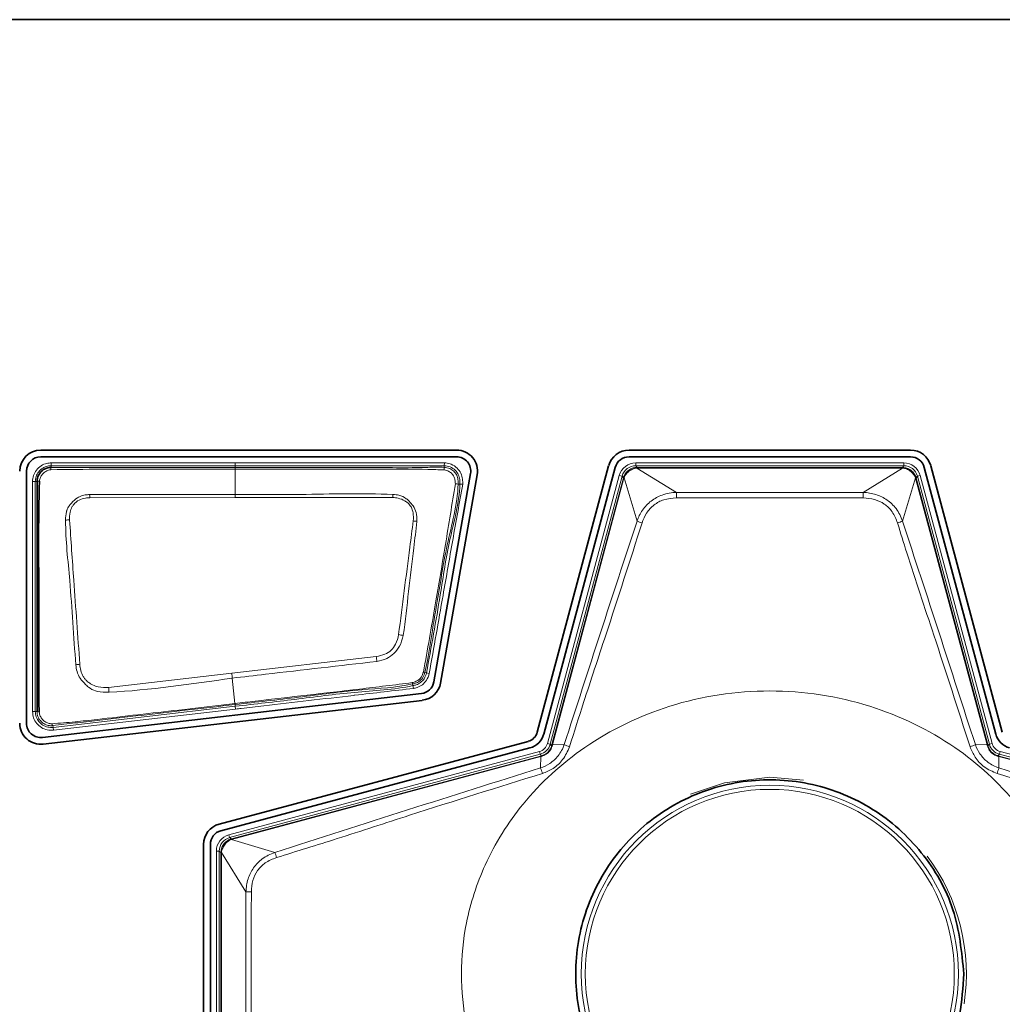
# Model space of a CAD drawing. Header units: millimetres. Extents: x 0 to 1118, y 0 to 864.
# Tile 94 of 200: x 788 to 799, y 276 to 288. Entities that reach past the tile are written whole.
import ezdxf

# ---------------------------------------------------------------- set-up
doc = ezdxf.new("R2010")
doc.units = ezdxf.units.MM

msp = doc.modelspace()

# ---------------------------------------------------------------- linework, layer by layer
at = {"color": 7, "linetype": 'Continuous', "lineweight": 35}
for p, q in [((773.486, 287.9), (811.62, 287.9)), ((792.828, 282.829), (787.93, 282.829)), ((787.93, 282.749), (792.828, 282.749)), ((798.178, 282.829), (794.861, 282.829)), ((794.861, 282.749), (798.178, 282.749)), ((788.053, 282.624), (788.053, 282.624)), ((794.621, 282.645), (793.78, 279.504)), ((793.857, 279.483), (794.699, 282.624)), ((798.34, 282.624), (799.182, 279.483)), ((799.259, 279.504), (798.418, 282.645)), ((787.762, 279.61), (787.762, 282.581)), ((792.994, 282.551), (792.561, 280.098)), ((792.64, 280.084), (793.073, 282.537)), ((792.415, 279.96), (787.949, 279.443)), ((787.958, 279.363), (792.424, 279.88)), ((793.672, 279.397), (790.032, 278.422)), ((793.949, 279.345), (793.953, 279.358)), ((790.053, 278.344), (793.693, 279.319)), ((799.208, 279.228), (799.221, 279.224)), ((789.848, 278.182), (789.848, 275.139)), ((789.928, 275.139), (789.928, 278.182))]:
    msp.add_line(p, q, dxfattribs=at)
at = {"color": 7, "linetype": 'Continuous', "lineweight": 18}
for p, q in [((788.053, 282.645), (788.053, 282.678)), ((790.22, 282.678), (788.053, 282.678)), ((788.053, 282.645), (790.22, 282.645)), ((788.053, 282.624), (788.053, 282.645)), ((790.22, 282.645), (790.22, 282.678)), ((790.22, 282.624), (790.22, 282.645)), ((790.22, 282.624), (790.22, 282.603)), ((790.22, 282.306), (790.22, 282.603)), ((792.683, 282.645), (792.681, 282.624)), ((792.685, 282.678), (792.683, 282.645)), ((794.94, 282.678), (798.1, 282.678)), ((794.94, 282.678), (794.94, 282.645)), ((794.94, 282.645), (794.956, 282.624)), ((798.1, 282.645), (794.94, 282.645)), ((794.954, 282.617), (795.419, 282.33)), ((794.956, 282.624), (794.956, 282.617)), ((794.956, 282.624), (798.084, 282.624)), ((798.084, 282.617), (794.956, 282.617)), ((797.62, 282.33), (798.085, 282.617)), ((798.084, 282.624), (798.1, 282.645)), ((798.084, 282.624), (798.084, 282.617)), ((798.1, 282.678), (798.1, 282.645)), ((793.9, 279.371), (794.746, 282.53)), ((794.779, 282.521), (793.932, 279.362)), ((793.953, 279.358), (794.795, 282.501)), ((794.801, 282.499), (793.959, 279.357)), ((794.746, 282.53), (794.779, 282.521)), ((794.795, 282.501), (794.779, 282.521)), ((794.795, 282.501), (794.801, 282.499)), ((794.955, 281.991), (794.802, 282.501)), ((798.238, 282.501), (798.084, 281.991)), ((798.238, 282.499), (798.245, 282.501)), ((799.08, 279.357), (798.238, 282.499)), ((798.26, 282.521), (798.245, 282.501)), ((798.245, 282.501), (799.087, 279.358)), ((798.293, 282.53), (798.26, 282.521)), ((799.107, 279.362), (798.26, 282.521)), ((798.293, 282.53), (799.139, 279.371)), ((787.865, 282.457), (787.832, 282.457)), ((787.832, 282.457), (787.832, 279.748)), ((787.865, 279.748), (787.865, 282.457)), ((787.865, 282.457), (787.886, 282.457)), ((792.848, 282.428), (792.868, 282.427)), ((792.901, 282.426), (792.868, 282.427)), ((788.507, 282.268), (790.22, 282.269)), ((790.22, 282.269), (790.22, 282.306)), ((795.419, 282.33), (797.62, 282.33)), ((791.881, 280.396), (790.179, 280.199)), ((790.179, 280.199), (788.729, 280.033)), ((792.474, 280.204), (792.455, 280.21)), ((792.507, 280.196), (792.474, 280.204)), ((790.218, 279.843), (790.186, 280.142)), ((792.309, 280.073), (792.314, 280.053)), ((792.321, 280.02), (792.314, 280.053)), ((790.22, 279.843), (790.218, 279.843)), ((790.22, 279.831), (790.22, 279.831)), ((790.22, 279.831), (790.22, 279.831)), ((790.22, 279.831), (790.222, 279.81)), ((787.865, 279.748), (787.832, 279.748)), ((787.886, 279.748), (787.865, 279.748)), ((790.222, 279.81), (788.074, 279.562)), ((788.078, 279.529), (790.226, 279.777)), ((790.226, 279.777), (790.222, 279.81)), ((788.074, 279.562), (788.072, 279.582)), ((788.074, 279.562), (788.078, 279.529)), ((793.9, 279.371), (793.932, 279.362)), ((793.932, 279.362), (793.949, 279.345)), ((793.953, 279.358), (793.959, 279.357)), ((793.959, 279.357), (794.097, 279.358)), ((798.942, 279.358), (799.08, 279.357)), ((799.08, 279.357), (799.087, 279.358)), ((799.087, 279.358), (799.09, 279.345)), ((799.09, 279.345), (799.107, 279.362)), ((799.139, 279.371), (799.107, 279.362)), ((790.147, 278.296), (793.806, 279.277)), ((793.814, 279.245), (790.155, 278.264)), ((793.806, 279.277), (793.814, 279.245)), ((793.831, 279.228), (793.814, 279.245)), ((799.225, 279.245), (799.208, 279.228)), ((799.233, 279.277), (799.225, 279.245)), ((802.884, 278.264), (799.225, 279.245)), ((799.233, 279.277), (802.892, 278.296)), ((790.176, 278.248), (793.818, 279.224)), ((793.82, 279.218), (790.178, 278.242)), ((793.818, 279.224), (793.831, 279.228)), ((793.818, 279.224), (793.82, 279.218)), ((793.819, 279.083), (793.82, 279.218)), ((799.219, 279.218), (799.221, 279.224)), ((799.219, 279.218), (799.22, 279.083)), ((802.861, 278.242), (799.219, 279.218)), ((799.221, 279.224), (802.863, 278.248)), ((796.52, 278.973), (796.918, 278.938)), ((790.147, 278.296), (790.155, 278.264)), ((790.155, 278.264), (790.176, 278.248)), ((790.176, 278.248), (790.178, 278.242)), ((790.176, 278.241), (790.687, 278.088)), ((790.032, 278.103), (789.999, 278.103)), ((789.999, 275.211), (789.999, 278.103)), ((790.053, 278.087), (790.032, 278.103)), ((790.032, 278.103), (790.032, 275.211)), ((790.053, 278.087), (790.059, 278.087)), ((790.053, 275.227), (790.053, 278.087)), ((790.347, 277.624), (790.059, 278.089)), ((790.059, 278.087), (790.059, 275.227)), ((790.347, 275.69), (790.347, 277.624))]:
    msp.add_line(p, q, dxfattribs=at)
at = {"color": 7, "linetype": 'Continuous', "lineweight": 18, "flags": 128}
for points in [[(790.22, 282.645), (790.286, 282.645), (790.553, 282.645), (791.62, 282.645), (791.837, 282.645), (792.683, 282.645)], [(790.22, 282.269), (790.353, 282.269), (790.886, 282.269), (791.42, 282.269), (792.078, 282.269)], [(795.584, 278.775), (795.986, 278.91), (796.52, 278.973)]]:
    msp.add_lwpolyline(points, dxfattribs=at)
at = {"color": 7, "linetype": 'Continuous', "lineweight": 18}
for radius in [2.222, 2.174]:
    msp.add_circle((796.52, 276.657), radius, dxfattribs=at)
at = {"color": 7, "linetype": 'Continuous', "lineweight": 35}
for centre, radius, start, end in [((787.93, 282.581), 0.248, 90, 180), ((787.93, 282.581), 0.168, 90, 180), ((792.828, 282.581), 0.248, 350, 90), ((792.828, 282.581), 0.168, 350, 90), ((794.861, 282.581), 0.248, 90, 165), ((794.861, 282.581), 0.168, 90, 165), ((798.178, 282.581), 0.248, 15, 90), ((798.178, 282.581), 0.168, 15, 90), ((792.396, 280.127), 0.168, 276.6018, 350), ((792.396, 280.127), 0.248, 276.6018, 350), ((787.93, 279.61), 0.248, 180, 276.6018), ((787.93, 279.61), 0.168, 180, 276.6018), ((793.633, 279.544), 0.152, 285, 345), ((793.633, 279.544), 0.232, 285, 345), ((799.406, 279.544), 0.232, 195, 255), ((790.096, 278.182), 0.248, 105, 180), ((790.096, 278.182), 0.168, 105, 180)]:
    msp.add_arc(centre, radius, start, end, dxfattribs=at)
at = {"color": 7, "linetype": 'Continuous', "lineweight": 18}
for centre, radius, start, end in [((788.096, 282.6), 0.0491, 150.3661, 183.7777), ((792.588, 282.606), 0.0951, 353.3092, 11.3765), ((794.934, 282.617), 0.02, 359.8624, 19.5005), ((798.105, 282.617), 0.02, 160.4995, 180.1376), ((794.807, 282.52), 0.02, 235.4995, 255.1376), ((798.232, 282.52), 0.02, 284.8624, 304.5005), ((787.911, 282.413), 0.0507, 86.0471, 119.9743), ((792.814, 282.252), 0.179, 79.192, 89.7184), ((780.08, 281.864), 8.437, 2.7385, 2.9915), ((802.094, 281.867), 10.024, 177.488, 177.7016), ((791.931, 282.257), 3.489, 0.1345, 1.193), ((801.108, 282.257), 3.489, 178.807, 179.8655), ((788.268, 281.545), 0.461, 89.965, 95.7578), ((792.266, 281.503), 0.494, 78.8313, 83.8773), ((795.149, 282.438), 0.487, 246.5184, 253.9305), ((797.89, 282.438), 0.487, 286.0695, 293.4816), ((792.007, 279.9), 0.768, 75.5205, 79.5384), ((788.5, 279.22), 1.091, 95.8167, 98.3001), ((785.72, 279.5), 6.227, 7.7467, 8.2786), ((781.138, 279.148), 9.103, 6.268, 6.6308), ((792.463, 280.297), 0.0879, 253.8544, 264.571), ((792.215, 280.067), 0.0947, 3.2569, 13.0886), ((767.176, 278.824), 21.587, 3.0582, 3.2104), ((787.907, 279.791), 0.0477, 243.1181, 273.2802), ((788.09, 279.606), 0.0297, 184.1537, 232.4378), ((794.288, 279.784), 0.468, 245.8555, 254.1455), ((798.751, 279.784), 0.468, 285.8545, 294.1445), ((793.955, 279.338), 0.00907, 77.7691, 126.5329), ((799.085, 279.338), 0.00907, 53.4671, 102.2309), ((793.839, 279.222), 0.00907, 143.4671, 192.2309), ((799.201, 279.222), 0.00907, 347.7691, 36.5329), ((793.243, 278.851), 0.621, 15.6037, 21.8977), ((799.796, 278.851), 0.621, 158.1023, 164.3963), ((790.157, 278.236), 0.0199, 14.8656, 34.6287), ((790.059, 278.109), 0.0199, 250.3713, 270.1344), ((790.184, 277.879), 0.545, 15.956, 22.5696), ((796.52, 276.657), 2.316, 351.193, 36.8299), ((790.419, 280.889), 3.266, 268.7286, 269.8539)]:
    msp.add_arc(centre, radius, start, end, dxfattribs=at)
for centre, major_axis, ratio, start_param, end_param in [((794.94, 282.478), (-0.122, 0.159), 0.999758, 5.628804, 6.937567), ((794.94, 282.478), (-0.101, 0.132), 0.999661, 5.628804, 6.937567), ((794.958, 282.454), (-0.056, 0.162), 0.972579, 5.959695, 5.976911), ((794.958, 282.514), (-0.0344, 0.0984), 0.954922, 5.961416, 5.978632), ((798.081, 282.454), (0.056, 0.162), 0.972579, 0.306274, 0.32349), ((798.081, 282.514), (0.0344, 0.0984), 0.954922, 0.304553, 0.321769), ((798.099, 282.478), (0.122, 0.159), 0.999758, 5.628804, 6.937567), ((798.099, 282.478), (0.101, 0.132), 0.999661, 5.628804, 6.937567), ((794.958, 282.454), (0.142, -0.096), 0.972579, 3.447867, 3.465083), ((794.9, 282.469), (0.0862, -0.0587), 0.954922, 3.446146, 3.463362), ((798.139, 282.469), (0.0862, 0.0587), 0.954922, 5.961416, 5.978632), ((798.081, 282.454), (0.142, 0.096), 0.972579, 5.959695, 5.976911), ((793.771, 279.406), (0.0943, -0.0943), 0.999797, 5.759674, 6.806696), ((793.771, 279.406), (0.118, -0.118), 0.999878, 5.759674, 6.806696), ((799.268, 279.406), (0.118, 0.118), 0.999878, 2.618082, 3.665103), ((799.268, 279.406), (-0.0943, -0.0943), 0.999797, 5.759674, 6.806696), ((790.199, 278.103), (-0.159, 0.122), 0.999758, 5.628804, 6.937567), ((790.199, 278.103), (0.132, -0.101), 0.999661, 2.487211, 3.795974), ((790.223, 278.084), (-0.096, 0.142), 0.972579, 5.959695, 5.97703), ((790.208, 278.142), (-0.0587, 0.0862), 0.954922, 5.961416, 5.978751), ((790.223, 278.084), (0.162, -0.056), 0.972579, 3.447748, 3.465083), ((790.163, 278.084), (0.0984, -0.0344), 0.954922, 3.446027, 3.463362)]:
    msp.add_ellipse(centre, major_axis=major_axis, ratio=ratio, start_param=start_param, end_param=end_param, dxfattribs=at)
for points, knots in [([(788.053, 282.678), (788.036, 282.677), (787.994, 282.674), (787.931, 282.647), (787.876, 282.596), (787.839, 282.53), (787.834, 282.481), (787.832, 282.457)], [0, 0, 0, 0, 0.148542, 0.362996, 0.577594, 0.792489, 1, 1, 1, 1]), ([(787.865, 282.457), (787.867, 282.478), (787.871, 282.519), (787.903, 282.575), (787.95, 282.618), (788.003, 282.641), (788.038, 282.644), (788.053, 282.645)], [0, 0, 0, 0, 0.207525, 0.422406, 0.636965, 0.851374, 1, 1, 1, 1]), ([(788.047, 282.597), (788.248, 282.6), (788.647, 282.605), (789.243, 282.603), (789.767, 282.603), (790.092, 282.603), (790.22, 282.603)], [0, 0, 0, 0, 0.277616, 0.55073, 0.823865, 1, 1, 1, 1]), ([(790.22, 282.624), (789.968, 282.624), (789.643, 282.624), (789.12, 282.624), (788.649, 282.624), (788.252, 282.624), (788.053, 282.624)], [0, 0, 0, 0, 0.348076, 0.450575, 0.724495, 1, 1, 1, 1]), ([(792.685, 282.678), (792.403, 282.678), (791.837, 282.678), (791.016, 282.678), (790.476, 282.678), (790.22, 282.678)], [0, 0, 0, 0, 0.343799, 0.687599, 1, 1, 1, 1]), ([(792.681, 282.624), (792.681, 282.624), (792.618, 282.629), (792.307, 282.617), (791.752, 282.627), (790.995, 282.624), (790.484, 282.624), (790.22, 282.624)], [0, 0, 0, 0, 0.000008, 0.077922, 0.377558, 0.677759, 1, 1, 1, 1]), ([(790.22, 282.603), (790.264, 282.603), (790.486, 282.603), (791.064, 282.603), (791.776, 282.601), (792.375, 282.606), (792.618, 282.597), (792.682, 282.595)], [0, 0, 0, 0, 0.054134, 0.270669, 0.70374, 0.921922, 1, 1, 1, 1]), ([(792.848, 282.428), (792.848, 282.428), (792.848, 282.446), (792.848, 282.481), (792.834, 282.536), (792.798, 282.581), (792.747, 282.617), (792.704, 282.623), (792.681, 282.624), (792.681, 282.624)], [0, 0, 0, 0, 0.000069, 0.181862, 0.36744, 0.566113, 0.762287, 0.999931, 1, 1, 1, 1]), ([(792.683, 282.645), (792.683, 282.645), (792.707, 282.643), (792.756, 282.636), (792.814, 282.595), (792.853, 282.542), (792.868, 282.484), (792.868, 282.445), (792.868, 282.427)], [0, 0, 0, 0, 0.000062, 0.226257, 0.448604, 0.641898, 0.834219, 1, 1, 1, 1]), ([(792.901, 282.426), (792.901, 282.446), (792.902, 282.49), (792.884, 282.557), (792.837, 282.62), (792.775, 282.663), (792.719, 282.675), (792.691, 282.678), (792.685, 282.678)], [0, 0, 0, 0, 0.156991, 0.351979, 0.549313, 0.775672, 0.949589, 1, 1, 1, 1]), ([(794.795, 282.503), (794.802, 282.521), (794.816, 282.556), (794.858, 282.596), (794.905, 282.62), (794.938, 282.623), (794.953, 282.624)], [0, 0, 0, 0, 0.2673546, 0.5310127, 0.7922416, 1, 1, 1, 1]), ([(794.954, 282.617), (794.954, 282.617), (794.94, 282.616), (794.91, 282.608), (794.866, 282.585), (794.826, 282.547), (794.808, 282.517), (794.802, 282.501), (794.802, 282.501)], [0, 0, 0, 0, 0.000099, 0.204967, 0.468567, 0.735063, 0.999901, 1, 1, 1, 1]), ([(798.238, 282.501), (798.238, 282.501), (798.232, 282.515), (798.215, 282.545), (798.177, 282.582), (798.132, 282.607), (798.1, 282.616), (798.085, 282.617), (798.085, 282.617)], [0, 0, 0, 0, 0.000099, 0.244073, 0.508658, 0.774293, 0.999901, 1, 1, 1, 1]), ([(798.086, 282.624), (798.103, 282.622), (798.137, 282.619), (798.185, 282.593), (798.224, 282.553), (798.237, 282.52), (798.244, 282.503)], [0, 0, 0, 0, 0.228401, 0.491458, 0.753348, 1, 1, 1, 1]), ([(787.914, 282.464), (787.917, 282.478), (787.923, 282.506), (787.946, 282.543), (787.979, 282.573), (788.014, 282.592), (788.037, 282.596), (788.047, 282.597)], [0, 0, 0, 0, 0.209213, 0.424915, 0.643298, 0.861018, 1, 1, 1, 1]), ([(792.682, 282.595), (792.702, 282.59), (792.735, 282.582), (792.773, 282.553), (792.799, 282.519), (792.813, 282.477), (792.814, 282.447), (792.815, 282.431)], [0, 0, 0, 0, 0.254503, 0.434183, 0.616241, 0.792354, 1, 1, 1, 1]), ([(792.815, 282.431), (792.795, 282.312), (792.756, 282.074), (792.679, 281.598), (792.575, 280.978), (792.486, 280.477), (792.438, 280.213)], [0, 0, 0, 0, 0.1611692, 0.3222928, 0.6419194, 1, 1, 1, 1]), ([(792.455, 280.21), (792.455, 280.21), (792.504, 280.395), (792.532, 280.663), (792.625, 281.163), (792.702, 281.716), (792.84, 282.186), (792.848, 282.428), (792.848, 282.428)], [0, 0, 0, 0, 0.000009, 0.254881, 0.357627, 0.676791, 0.999991, 1, 1, 1, 1]), ([(792.868, 282.427), (792.868, 282.427), (792.861, 282.206), (792.736, 281.777), (792.627, 281.033), (792.531, 280.51), (792.474, 280.204)], [0, 0, 0, 0, 0.000009, 0.293952, 0.586862, 1, 1, 1, 1]), ([(792.507, 280.196), (792.561, 280.503), (792.654, 281.027), (792.784, 281.771), (792.862, 282.207), (792.901, 282.426)], [0, 0, 0, 0, 0.413035, 0.70499, 1, 1, 1, 1]), ([(788.506, 282.305), (788.505, 282.305), (788.488, 282.304), (788.446, 282.301), (788.398, 282.288), (788.343, 282.256), (788.305, 282.218), (788.259, 282.169), (788.24, 282.133), (788.224, 282.075), (788.223, 282.037), (788.222, 282.003)], [0, 0, 0, 0, 0.001913, 0.114338, 0.267549, 0.319965, 0.527056, 0.610724, 0.758058, 0.782667, 1, 1, 1, 1]), ([(788.269, 282.006), (788.269, 282.036), (788.269, 282.089), (788.29, 282.15), (788.326, 282.2), (788.376, 282.245), (788.447, 282.264), (788.491, 282.267), (788.507, 282.268)], [0, 0, 0, 0, 0.226459, 0.3891112, 0.469736, 0.6779823, 0.876922, 1, 1, 1, 1]), ([(790.22, 282.306), (790.105, 282.306), (789.534, 282.307), (788.963, 282.306), (788.506, 282.305)], [0, 0, 0, 0, 0.199885, 1, 1, 1, 1]), ([(792.08, 282.306), (792.079, 282.306), (791.716, 282.322), (791.095, 282.302), (790.476, 282.305), (790.22, 282.306)], [0, 0, 0, 0, 0.000392, 0.586904, 1, 1, 1, 1]), ([(792.078, 282.269), (792.1, 282.268), (792.149, 282.264), (792.209, 282.239), (792.26, 282.203), (792.298, 282.156), (792.323, 282.082), (792.32, 282.026), (792.319, 281.994)], [0, 0, 0, 0, 0.152632, 0.353534, 0.453266, 0.597218, 0.776209, 1, 1, 1, 1]), ([(792.362, 281.988), (792.362, 282.024), (792.362, 282.089), (792.321, 282.168), (792.278, 282.221), (792.225, 282.267), (792.159, 282.3), (792.104, 282.304), (792.08, 282.306)], [0, 0, 0, 0, 0.223004, 0.40339, 0.550618, 0.649795, 0.85012, 1, 1, 1, 1]), ([(794.955, 281.991), (794.955, 281.991), (794.97, 282.037), (795.014, 282.126), (795.117, 282.235), (795.256, 282.309), (795.363, 282.328), (795.419, 282.33), (795.419, 282.33)], [0, 0, 0, 0, 0.0000326, 0.2375722, 0.4812109, 0.7238639, 0.9999674, 1, 1, 1, 1]), ([(795.42, 282.265), (795.369, 282.261), (795.275, 282.254), (795.152, 282.188), (795.061, 282.091), (795.029, 282.01), (795.014, 281.97)], [0, 0, 0, 0, 0.278939, 0.519553, 0.760958, 1, 1, 1, 1]), ([(797.619, 282.265), (797.575, 282.265), (797.353, 282.266), (796.62, 282.268), (795.931, 282.267), (795.42, 282.265)], [0, 0, 0, 0, 0.060615, 0.303076, 1, 1, 1, 1]), ([(798.025, 281.97), (798.007, 282.016), (797.973, 282.102), (797.873, 282.198), (797.753, 282.255), (797.665, 282.262), (797.619, 282.265)], [0, 0, 0, 0, 0.274544, 0.511285, 0.747593, 1, 1, 1, 1]), ([(797.62, 282.33), (797.62, 282.33), (797.671, 282.328), (797.771, 282.312), (797.906, 282.247), (798.018, 282.138), (798.067, 282.044), (798.084, 281.991), (798.084, 281.991)], [0, 0, 0, 0, 0.000033, 0.249575, 0.487562, 0.72675, 0.999967, 1, 1, 1, 1]), ([(788.222, 282.003), (788.222, 282.003), (788.221, 281.765), (788.271, 281.364), (788.305, 280.796), (788.33, 280.465), (788.343, 280.3)], [0, 0, 0, 0, 0.00076, 0.418996, 0.709074, 1, 1, 1, 1]), ([(788.39, 280.305), (788.378, 280.471), (788.354, 280.801), (788.313, 281.368), (788.285, 281.769), (788.269, 282.006)], [0, 0, 0, 0, 0.290819, 0.581537, 1, 1, 1, 1]), ([(792.319, 281.994), (792.305, 281.891), (792.27, 281.617), (792.212, 281.171), (792.168, 280.827), (792.146, 280.656)], [0, 0, 0, 0, 0.232386, 0.615425, 1, 1, 1, 1]), ([(792.199, 280.644), (792.199, 280.645), (792.231, 280.816), (792.258, 281.163), (792.317, 281.609), (792.35, 281.884), (792.362, 281.988)], [0, 0, 0, 0, 0.001469, 0.385805, 0.767703, 1, 1, 1, 1]), ([(794.097, 279.358), (794.239, 279.797), (794.524, 280.675), (794.811, 281.553), (794.955, 281.991)], [0, 0, 0, 0, 0.499979, 1, 1, 1, 1]), ([(795.014, 281.97), (794.873, 281.529), (794.646, 280.822), (794.354, 279.948), (794.215, 279.508), (794.16, 279.334)], [0, 0, 0, 0, 0.501063, 0.803813, 1, 1, 1, 1]), ([(798.879, 279.334), (798.738, 279.773), (798.492, 280.537), (798.198, 281.41), (798.061, 281.853), (798.025, 281.97)], [0, 0, 0, 0, 0.49889, 0.867446, 1, 1, 1, 1]), ([(798.084, 281.991), (798.228, 281.553), (798.515, 280.675), (798.8, 279.797), (798.942, 279.358)], [0, 0, 0, 0, 0.500027, 1, 1, 1, 1]), ([(792.146, 280.656), (792.137, 280.616), (792.121, 280.548), (792.062, 280.466), (791.98, 280.416), (791.916, 280.403), (791.881, 280.396)], [0, 0, 0, 0, 0.298081, 0.517996, 0.735793, 1, 1, 1, 1]), ([(791.889, 280.339), (791.89, 280.339), (791.93, 280.345), (792.004, 280.365), (792.094, 280.43), (792.169, 280.521), (792.188, 280.6), (792.199, 280.644)], [0, 0, 0, 0, 0.001708, 0.259964, 0.483259, 0.711212, 1, 1, 1, 1]), ([(788.343, 280.3), (788.343, 280.299), (788.346, 280.272), (788.354, 280.216), (788.384, 280.151), (788.421, 280.105), (788.453, 280.069), (788.501, 280.026), (788.552, 279.997), (788.633, 279.974), (788.686, 279.975), (788.732, 279.975)], [0, 0, 0, 0, 0.001259, 0.143959, 0.299696, 0.377139, 0.45519, 0.553862, 0.722719, 0.757762, 1, 1, 1, 1]), ([(788.729, 280.033), (788.688, 280.031), (788.614, 280.029), (788.529, 280.065), (788.479, 280.1), (788.451, 280.13), (788.423, 280.172), (788.398, 280.231), (788.392, 280.281), (788.39, 280.305)], [0, 0, 0, 0, 0.248655, 0.445661, 0.542881, 0.619011, 0.695163, 0.848449, 1, 1, 1, 1]), ([(790.186, 280.142), (790.317, 280.157), (790.884, 280.223), (791.452, 280.288), (791.889, 280.339)], [0, 0, 0, 0, 0.230284, 1, 1, 1, 1]), ([(792.438, 280.213), (792.432, 280.194), (792.421, 280.162), (792.388, 280.126), (792.352, 280.101), (792.323, 280.093), (792.307, 280.089)], [0, 0, 0, 0, 0.312993, 0.525768, 0.743338, 1, 1, 1, 1]), ([(792.309, 280.073), (792.309, 280.073), (792.326, 280.076), (792.359, 280.084), (792.402, 280.111), (792.438, 280.153), (792.449, 280.189), (792.455, 280.21), (792.455, 280.21)], [0, 0, 0, 0, 0.000094, 0.235606, 0.472383, 0.703877, 0.999906, 1, 1, 1, 1]), ([(792.474, 280.204), (792.474, 280.204), (792.468, 280.18), (792.453, 280.137), (792.408, 280.088), (792.359, 280.063), (792.327, 280.056), (792.314, 280.053)], [0, 0, 0, 0, 0.000085, 0.320256, 0.573919, 0.826496, 1, 1, 1, 1]), ([(792.321, 280.02), (792.335, 280.023), (792.373, 280.032), (792.428, 280.061), (792.482, 280.118), (792.498, 280.168), (792.507, 280.196)], [0, 0, 0, 0, 0.164092, 0.424713, 0.685169, 1, 1, 1, 1]), ([(788.732, 279.975), (788.733, 279.975), (789.22, 280.001), (789.703, 280.071), (790.186, 280.142)], [0, 0, 0, 0, 0.00107, 1, 1, 1, 1]), ([(792.307, 280.089), (792.1, 280.063), (791.688, 280.012), (791.07, 279.942), (790.582, 279.885), (790.298, 279.852), (790.22, 279.843)], [0, 0, 0, 0, 0.298328, 0.592531, 0.886701, 1, 1, 1, 1]), ([(790.22, 279.831), (790.469, 279.859), (790.967, 279.914), (791.662, 280.009), (792.114, 280.031), (792.309, 280.073), (792.309, 280.073)], [0, 0, 0, 0, 0.357597, 0.715194, 0.99999, 1, 1, 1, 1]), ([(792.314, 280.053), (792.314, 280.053), (792.089, 280.005), (791.621, 279.983), (790.925, 279.889), (790.456, 279.837), (790.222, 279.81)], [0, 0, 0, 0, 0.000009, 0.327782, 0.663882, 1, 1, 1, 1]), ([(790.226, 279.777), (790.248, 279.78), (790.358, 279.793), (790.822, 279.846), (791.268, 279.898), (791.856, 279.966), (792.091, 279.994), (792.321, 280.02)], [0, 0, 0, 0, 0.031615, 0.158073, 0.663905, 0.67123, 1, 1, 1, 1]), ([(800.153, 276.657), (800.141, 276.859), (800.116, 277.299), (799.882, 277.992), (799.43, 278.72), (798.693, 279.39), (797.69, 279.874), (796.52, 280.051), (795.349, 279.874), (794.346, 279.39), (793.61, 278.72), (793.155, 277.992), (792.93, 277.299), (792.866, 276.657), (792.93, 276.015), (793.155, 275.322), (793.61, 274.594), (794.346, 273.924), (795.349, 273.441), (796.52, 273.263), (797.69, 273.441), (798.693, 273.924), (799.43, 274.594), (799.882, 275.322), (800.116, 276.015), (800.141, 276.456), (800.153, 276.657)], [0, 0, 0, 0, 0.027672, 0.060454, 0.099202, 0.144378, 0.19539, 0.25, 0.30461, 0.355622, 0.400798, 0.439546, 0.472328, 0.5, 0.527672, 0.560454, 0.599202, 0.644378, 0.69539, 0.75, 0.80461, 0.855622, 0.900798, 0.939546, 0.972328, 1, 1, 1, 1]), ([(790.218, 279.843), (790.174, 279.838), (789.953, 279.812), (789.412, 279.749), (788.828, 279.682), (788.329, 279.625), (788.152, 279.611), (788.061, 279.604)], [0, 0, 0, 0, 0.0614112, 0.3070562, 0.7537009, 0.8737981, 1, 1, 1, 1]), ([(788.072, 279.582), (788.072, 279.582), (788.158, 279.593), (788.335, 279.613), (788.853, 279.673), (789.482, 279.746), (790.024, 279.808), (790.22, 279.831)], [0, 0, 0, 0, 0.000008, 0.122721, 0.243421, 0.72623, 1, 1, 1, 1]), ([(790.22, 279.843), (790.22, 279.84), (790.22, 279.834), (790.22, 279.832), (790.22, 279.831)], [0, 0, 0, 0, 0.604654, 1, 1, 1, 1]), ([(787.832, 279.748), (787.835, 279.723), (787.84, 279.672), (787.879, 279.606), (787.935, 279.556), (788.005, 279.527), (788.054, 279.528), (788.078, 279.529)], [0, 0, 0, 0, 0.206408, 0.406181, 0.606089, 0.806512, 1, 1, 1, 1]), ([(788.074, 279.562), (788.074, 279.562), (788.054, 279.56), (788.012, 279.562), (787.953, 279.585), (787.905, 279.627), (787.872, 279.684), (787.867, 279.727), (787.865, 279.748)], [0, 0, 0, 0, 0.0000687, 0.1935414, 0.3939331, 0.5937867, 0.7935412, 1, 1, 1, 1]), ([(787.886, 279.748), (787.886, 279.748), (787.886, 279.728), (787.893, 279.689), (787.922, 279.639), (787.965, 279.603), (788.017, 279.582), (788.054, 279.58), (788.072, 279.582), (788.072, 279.582)], [0, 0, 0, 0, 0.000071, 0.215696, 0.41149, 0.608655, 0.804784, 0.999923, 1, 1, 1, 1]), ([(788.061, 279.604), (788.046, 279.605), (788.018, 279.609), (787.978, 279.628), (787.946, 279.657), (787.92, 279.696), (787.914, 279.727), (787.91, 279.743)], [0, 0, 0, 0, 0.191842, 0.387343, 0.580434, 0.776139, 1, 1, 1, 1]), ([(793.819, 279.083), (793.819, 279.083), (793.857, 279.095), (793.934, 279.133), (794.034, 279.225), (794.081, 279.31), (794.097, 279.358), (794.097, 279.358)], [0, 0, 0, 0, 0.00005, 0.294628, 0.628272, 0.99995, 1, 1, 1, 1]), ([(793.959, 279.357), (793.959, 279.357), (793.958, 279.353), (793.957, 279.35), (793.956, 279.347)], [0, 0, 0, 0, 0.001998, 1, 1, 1, 1]), ([(798.942, 279.358), (798.942, 279.358), (798.955, 279.32), (798.994, 279.242), (799.088, 279.143), (799.173, 279.098), (799.22, 279.083), (799.22, 279.083)], [0, 0, 0, 0, 0.0000495, 0.2976741, 0.6352757, 0.9999505, 1, 1, 1, 1]), ([(799.083, 279.347), (799.082, 279.35), (799.081, 279.353), (799.08, 279.357), (799.08, 279.357)], [0, 0, 0, 0, 0.998002, 1, 1, 1, 1]), ([(793.956, 279.347), (793.955, 279.343), (793.949, 279.321), (793.929, 279.283), (793.885, 279.241), (793.848, 279.227), (793.83, 279.22)], [0, 0, 0, 0, 0.066348, 0.367276, 0.687028, 1, 1, 1, 1]), ([(793.831, 279.228), (793.849, 279.234), (793.883, 279.247), (793.923, 279.286), (793.942, 279.321), (793.948, 279.342), (793.949, 279.345)], [0, 0, 0, 0, 0.315839, 0.630493, 0.931818, 1, 1, 1, 1]), ([(794.16, 279.334), (794.137, 279.281), (794.092, 279.181), (793.974, 279.072), (793.884, 279.035), (793.841, 279.018)], [0, 0, 0, 0, 0.371944, 0.704128, 1, 1, 1, 1]), ([(799.198, 279.018), (799.145, 279.041), (799.045, 279.084), (798.935, 279.201), (798.897, 279.292), (798.879, 279.334)], [0, 0, 0, 0, 0.36574, 0.701782, 1, 1, 1, 1]), ([(799.209, 279.22), (799.205, 279.221), (799.184, 279.228), (799.145, 279.248), (799.103, 279.291), (799.089, 279.329), (799.083, 279.347)], [0, 0, 0, 0, 0.066348, 0.367276, 0.687028, 1, 1, 1, 1]), ([(799.09, 279.345), (799.096, 279.328), (799.109, 279.294), (799.148, 279.254), (799.184, 279.235), (799.204, 279.229), (799.208, 279.228)], [0, 0, 0, 0, 0.315839, 0.630493, 0.931818, 1, 1, 1, 1]), ([(793.83, 279.22), (793.827, 279.219), (793.823, 279.219), (793.82, 279.218), (793.82, 279.218)], [0, 0, 0, 0, 0.9980016, 1, 1, 1, 1]), ([(799.219, 279.218), (799.219, 279.218), (799.216, 279.219), (799.213, 279.219), (799.209, 279.22)], [0, 0, 0, 0, 0.001998, 1, 1, 1, 1]), ([(790.687, 278.088), (791.208, 278.255), (792.25, 278.591), (793.296, 278.919), (793.819, 279.083)], [0, 0, 0, 0, 0.500078, 1, 1, 1, 1]), ([(793.841, 279.018), (793.318, 278.856), (792.509, 278.605), (791.471, 278.263), (790.946, 278.102), (790.708, 278.028)], [0, 0, 0, 0, 0.4990281, 0.7723989, 1, 1, 1, 1]), ([(802.331, 278.028), (801.808, 278.194), (800.971, 278.458), (799.93, 278.796), (799.405, 278.955), (799.198, 279.018)], [0, 0, 0, 0, 0.50095, 0.80236, 1, 1, 1, 1]), ([(799.22, 279.083), (799.743, 278.919), (800.789, 278.591), (801.831, 278.255), (802.352, 278.088)], [0, 0, 0, 0, 0.499906, 1, 1, 1, 1]), ([(790.053, 278.09), (790.055, 278.109), (790.059, 278.147), (790.089, 278.196), (790.128, 278.231), (790.16, 278.242), (790.173, 278.247)], [0, 0, 0, 0, 0.267205, 0.530926, 0.792194, 1, 1, 1, 1]), ([(790.176, 278.241), (790.176, 278.241), (790.164, 278.236), (790.136, 278.221), (790.1, 278.187), (790.071, 278.141), (790.061, 278.106), (790.059, 278.089), (790.059, 278.089)], [0, 0, 0, 0, 0.000099, 0.205023, 0.468657, 0.735206, 0.999901, 1, 1, 1, 1]), ([(790.347, 277.624), (790.347, 277.624), (790.349, 277.675), (790.364, 277.775), (790.431, 277.911), (790.54, 278.022), (790.634, 278.07), (790.687, 278.088), (790.687, 278.088)], [0, 0, 0, 0, 0.000033, 0.25119, 0.488485, 0.726814, 0.999967, 1, 1, 1, 1]), ([(790.708, 278.028), (790.661, 278.01), (790.575, 277.976), (790.479, 277.878), (790.421, 277.758), (790.414, 277.669), (790.411, 277.623)], [0, 0, 0, 0, 0.274606, 0.510484, 0.746024, 1, 1, 1, 1]), ([(790.411, 277.623), (790.411, 277.579), (790.41, 277.357), (790.408, 276.713), (790.41, 276.113), (790.411, 275.691)], [0, 0, 0, 0, 0.069002, 0.345011, 1, 1, 1, 1])]:
    msp.add_open_spline(points, degree=3, knots=knots, dxfattribs=at)
at = {"color": 7, "linetype": 'Continuous', "lineweight": 35}
for points, knots in [([(788.053, 282.624), (788.053, 282.624), (788.04, 282.624), (788.008, 282.621), (787.961, 282.601), (787.919, 282.563), (787.891, 282.513), (787.887, 282.476), (787.886, 282.457)], [0, 0, 0, 0, 0.000076, 0.148616, 0.362288, 0.576347, 0.788356, 1, 1, 1, 1]), ([(787.886, 282.457), (787.886, 282.38), (787.886, 281.996), (787.886, 281.458), (787.886, 280.815), (787.886, 280.388), (787.886, 280.068), (787.886, 279.885), (787.886, 279.794), (787.886, 279.748), (787.886, 279.748)], [0, 0, 0, 0, 0.085615, 0.425541, 0.595492, 0.797743, 0.89887, 0.949435, 0.999993, 1, 1, 1, 1]), ([(787.91, 279.743), (787.909, 279.79), (787.906, 279.883), (787.906, 280.068), (787.905, 280.387), (787.905, 280.815), (787.906, 281.458), (787.901, 281.998), (787.912, 282.385), (787.914, 282.464)], [0, 0, 0, 0, 0.052067, 0.10243, 0.203216, 0.404615, 0.573842, 0.912598, 1, 1, 1, 1]), ([(798.806, 276.657), (798.781, 276.914), (798.73, 277.428), (798.336, 278.112), (797.756, 278.633), (797.031, 278.93), (796.25, 278.972), (795.499, 278.752), (794.863, 278.296), (794.414, 277.655), (794.202, 276.902), (794.252, 276.122), (794.557, 275.401), (795.083, 274.823), (795.771, 274.451), (796.544, 274.327), (797.314, 274.467), (797.995, 274.853), (798.506, 275.443), (798.77, 276.08), (798.796, 276.497), (798.806, 276.657)], [0, 0, 0, 0, 0.053675, 0.10735, 0.161032, 0.214724, 0.268418, 0.322111, 0.375804, 0.429498, 0.483184, 0.536859, 0.590531, 0.644209, 0.697899, 0.751593, 0.805286, 0.858979, 0.912673, 0.966362, 1, 1, 1, 1])]:
    msp.add_open_spline(points, degree=3, knots=knots, dxfattribs=at)

doc.saveas('drawing.dxf')
